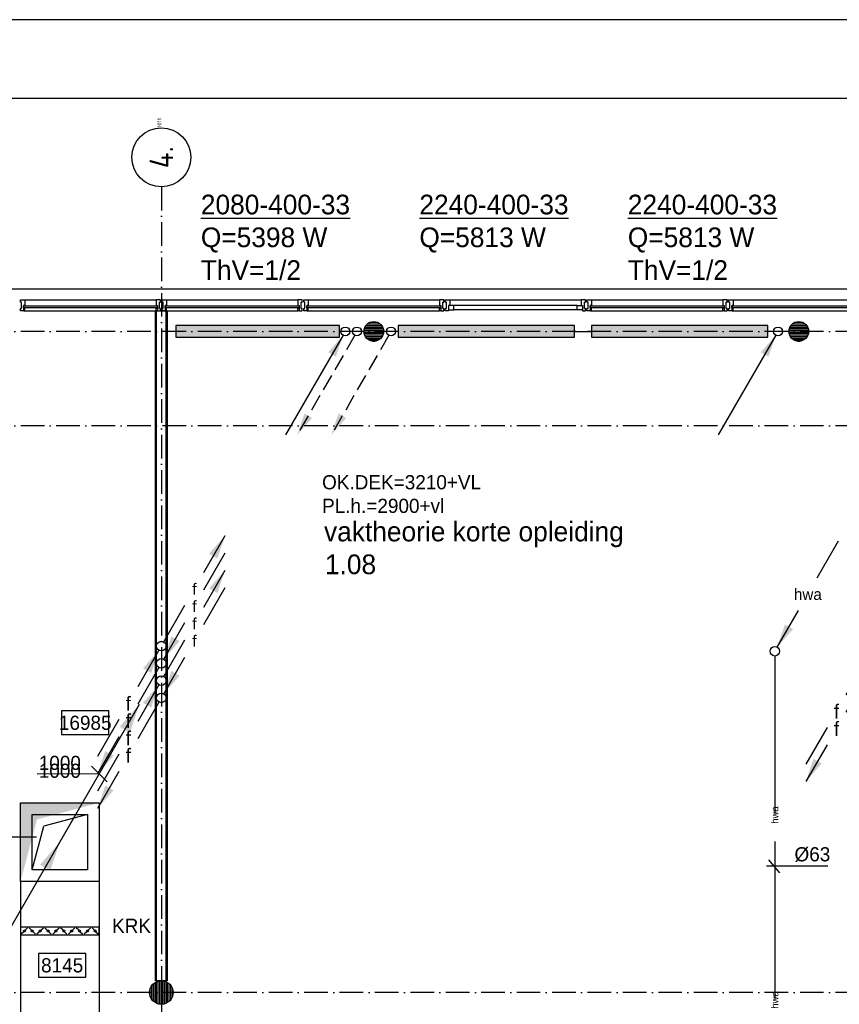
# Model space of a CAD drawing. Extents: x -41378 to 114803, y -24080 to 82188.
# Tile 132 of 137: x 88691 to 99107, y 69677 to 82188. Entities that reach past the tile are written whole.
import ezdxf
from ezdxf.enums import TextEntityAlignment as Align

# ---------------------------------------------------------------- set-up
doc = ezdxf.new("R2010")
doc.units = 0
doc.header["$LTSCALE"] = 50
for name, pattern in [('2322107', [2000, 1000, 1000]), ('2322122', [47, 40, -7]), ('DASHDOT', [9, 6, -1.5, 0, -1.5]), ('HIDDEN2', [4.7625, 3.175, -1.5875]), ('LURETOUR', [6, 4, -2])]:
    doc.linetypes.add(name, pattern=pattern)
doc.layers.get('0').update_dxf_attribs({"linetype": 'CONTINUOUS'})
for name, color, linetype in [('00KAD025', 2, 'CONTINUOUS'), ('00KAD070', 5, 'CONTINUOUS'), ('AL$7----_STRAMIEN', 1, 'DASHDOT'), ('AL21----_BUITENWAND', 4, 'CONTINUOUS'), ('AL22----_BINNENWAND', 7, 'CONTINUOUS'), ('AL28----_KONSTRUKTIE', 3, 'CONTINUOUS'), ('AL31----_BUITENKOZ', 7, 'CONTINUOUS'), ('ALN-----_BLOCKNAAM', 2, 'CONTINUOUS'), ('ALXAA---_GEWBETON', 12, 'CONTINUOUS'), ('ALXOU---_GLAS', 7, 'CONTINUOUS'), ('BOUW', 8, 'CONTINUOUS'), ('WI561---', 1, 'CONTINUOUS'), ('WL521---', 4, 'CONTINUOUS'), ('WL5448--', 4, 'CONTINUOUS'), ('WL561---', 4, 'CONTINUOUS'), ('WL561---_AANVOER', 4, 'CONTINUOUS'), ('WL561---_CV-D', 4, 'CONTINUOUS'), ('WL561---_RETOUR', 4, 'CONTINUOUS'), ('WL570---_RETOUR', 3, 'CONTINUOUS'), ('WL570---_TOEVOER', 3, 'CONTINUOUS'), ('WM$1----', 1, 'CONTINUOUS'), ('WM521---', 1, 'CONTINUOUS'), ('WM570---', 1, 'CONTINUOUS')]:
    doc.layers.add(name, color=color, linetype=linetype)
doc.layers.get('0').freeze()
doc.styles.add('BURO-018', font='BUROFONT.shx', dxfattribs={"height": 90})
doc.styles.add('BURO-025', font='BUROFONT.shx', dxfattribs={"height": 250})
doc.styles.get("Standard").update_dxf_attribs({"font": 'ISOCP'})

# ---------------------------------------------------------------- blocks, each defined once
blk = doc.blocks.new('1011')
at = {"layer": 'AL$7----_STRAMIEN', "color": 7, "linetype": 'CONTINUOUS'}
blk.add_circle((-750, 0), 750, dxfattribs=at)
at = {"layer": 'ALN-----_BLOCKNAAM', "linetype": 'CONTINUOUS'}
blk.add_text('1011', height=100, dxfattribs=at).set_placement((0, 0))
blk = doc.blocks.new('2322401')
at = {"color": 0, "linetype": 'CONTINUOUS'}
for p, q in [((-0.5, 0.5, 1), (-0.5, 0.5)), ((-0.5, 0.5, 1), (-0.5, -0.5, 1)), ((0.5, 0.5, 1), (-0.5, 0.5, 1)), ((0.5, 0.5), (-0.5, 0.5)), ((-0.5, 0.5), (-0.5, -0.5)), ((0.5, 0.5, 1), (0.5, 0.5)), ((0.5, -0.5, 1), (0.5, 0.5, 1)), ((0.5, -0.5), (0.5, 0.5)), ((-0.5, -0.5, 1), (-0.5, -0.5)), ((-0.5, -0.5, 1), (0.5, -0.5, 1)), ((-0.5, -0.5), (0.5, -0.5)), ((0.5, -0.5, 1), (0.5, -0.5))]:
    blk.add_line(p, q, dxfattribs=at)
blk = doc.blocks.new('CVHATCH1')
at = {"color": 0, "linetype": 'CONTINUOUS'}
blk.add_solid([(-0.5, -0.5), (0.5, -0.5), (-0.5, 0.5), (0.5, 0.5)], dxfattribs=at)
blk = doc.blocks.new('LU-PIJL2')
at = {"color": 0, "linetype": 'CONTINUOUS'}
blk.add_line((-10.12, -17.54), (0, 0), dxfattribs=at)
blk.add_lwpolyline([(0, 0, 0, 1.5, 0), (-1.87, -3.25, 1.5, 1.5, 0)], format="xyseb", dxfattribs=at)
blk = doc.blocks.new('LU-2-KIZ')
at = {"color": 0, "linetype": 'CONTINUOUS'}
for p, q in [((-0.5, 0.5), (0.5, 0.5)), ((-0.5, -0.5), (-0.5, 0.5)), ((0.5, 0.5), (0.5, -0.5)), ((0.5, -0.5), (-0.5, -0.5))]:
    blk.add_line(p, q, dxfattribs=at)
for points in [[(-0.5, 0.5), (-0.289, 0.289), (0.5, 0.5)], [(-0.5, 0.5), (-0.289, 0.289), (-0.5, -0.5)]]:
    blk.add_solid(points, dxfattribs=at)
blk = doc.blocks.new('LU-2-KUZ')
at = {"color": 0, "linetype": 'HIDDEN2'}
for p, q in [((-0.5, 0.5), (0.5, 0.5)), ((-0.5, -0.5), (-0.5, 0.5)), ((0.5, 0.5), (-0.289, 0.289)), ((0.5, 0.5), (0.5, -0.5)), ((-0.5, -0.5), (-0.289, 0.289)), ((0.5, -0.5), (-0.5, -0.5))]:
    blk.add_line(p, q, dxfattribs=at)
blk = doc.blocks.new('LU-ORND')
at = {"color": 0, "linetype": 'CONTINUOUS'}
for p, q in [((-3, 1.5), (-3, -1.5)), ((3, 1.5), (-3, 1.5)), ((3, -1.5), (3, 1.5)), ((-3, -1.5), (3, -1.5))]:
    blk.add_line(p, q, dxfattribs=at)
blk = doc.blocks.new('LU-2D-K-3E8')
at = {"color": 0, "linetype": 'CONTINUOUS'}
for p, q in [((-0.5, 500), (0.5, 500)), ((-0.5, -500), (0.5, -500))]:
    blk.add_line(p, q, dxfattribs=at)
blk = doc.blocks.new('LU-2D-KLC-3E864')
at = {"color": 0, "linetype": 'CONTINUOUS'}
for p, q in [((-50, 500), (-50, -500)), ((50, 500), (-50, 500)), ((-9, 459), (-41, 491)), ((9, 441), (41, 409)), ((9, 359), (41, 391)), ((50, -500), (50, 500)), ((-9, 341), (-41, 309)), ((-9, 259), (-41, 291)), ((-9, 141), (-41, 109)), ((9, 241), (41, 209)), ((9, 159), (41, 191)), ((-9, 59), (-41, 91)), ((9, 41), (41, 9)), ((-9, -59), (-41, -91)), ((-9, -141), (-41, -109)), ((9, -41), (41, -9)), ((9, -159), (41, -191)), ((9, -241), (41, -209)), ((-9, -259), (-41, -291)), ((-9, -341), (-41, -309)), ((9, -359), (41, -391)), ((-50, -500), (50, -500)), ((-9, -459), (-41, -491)), ((9, -441), (41, -409))]:
    blk.add_line(p, q, dxfattribs=at)
for centre in [(0, 450), (0, 350), (0, 250), (0, 150), (0, 50), (0, -50), (0, -150), (0, -250), (0, -350), (0, -450)]:
    blk.add_circle(centre, 12.5, dxfattribs=at)
blk = doc.blocks.new('LDV3')
at = {"color": 0, "linetype": 'CONTINUOUS'}
for p, q in [((4.5, 7.79), (6.75, 11.69)), ((0.25, 0.43), (2.5, 4.33))]:
    blk.add_line(p, q, dxfattribs=at)
blk.add_lwpolyline([(0.25, 0.43, 0, 1, 0), (1.5, 2.6, 1, 1, 0)], format="xyseb", dxfattribs=at)
blk.add_circle((0, 0), 0.5, dxfattribs=at)
at = {"color": 0, "linetype": 'CONTINUOUS', "style": 'BURO-018'}
blk.add_attdef('LD_TEXT1', text='', height=1.8, dxfattribs=at).set_placement((3.5, 6.06), align=Align.MIDDLE)
blk = doc.blocks.new('CVRINFO2')
at = {"color": 0, "linetype": 'CONTINUOUS', "style": 'BURO-025'}
for tag, p in [('CV_TEXT125', (0, 0)), ('CV_TEXT225', (0, -4.17)), ('CV_TEXT325', (0, -8.33)), ('CV_TEXT425', (0, -12.5))]:
    blk.add_attdef(tag, p, '', height=2.5, dxfattribs=at)
blk = doc.blocks.new('LDV2108')
at = {"color": 0, "linetype": 'CONTINUOUS'}
for p, q in [((-0.25, -0.43), (-1.19, -2.06)), ((-1.56, -2.71), (-2.5, -4.33)), ((-2.87, -4.98), (-3.81, -6.6)), ((-4.19, -7.25), (-5.12, -8.88)), ((-5.5, -9.53), (-6.44, -11.15))]:
    blk.add_line(p, q, dxfattribs=at)
blk.add_lwpolyline([(-6.75, -11.69, 0, 1, 0), (-5.5, -9.53, 1, 1, 0)], format="xyseb", dxfattribs=at)
blk.add_circle((0, 0), 0.5, dxfattribs=at)
blk = doc.blocks.new('LDV4107')
at = {"color": 0, "linetype": 'CONTINUOUS'}
blk.add_line((-0.25, -0.43), (-6.75, -11.69), dxfattribs=at)
blk.add_lwpolyline([(-0.25, -0.43, 0, 1, 0), (-1.5, -2.6, 1, 1, 0)], format="xyseb", dxfattribs=at)
blk.add_circle((0, 0), 0.5, dxfattribs=at)
blk = doc.blocks.new('A$C2D136A2E')
at = {"layer": 'WL561---_AANVOER', "color": 2, "xscale": 112.5, "yscale": 112.5, "zscale": 112.5}
blk.add_blockref('LDV4107', (759, 1315), dxfattribs=at)
at = {"layer": 'WL561---_RETOUR', "color": 2, "xscale": 112.5, "yscale": 112.5, "zscale": 112.5}
blk.add_blockref('LDV2108', (907, 1315), dxfattribs=at)
blk = doc.blocks.new('LDV4')
at = {"color": 0, "linetype": 'CONTINUOUS'}
for p, q in [((-0.25, -0.43), (-2.5, -4.33)), ((-4.5, -7.79), (-6.75, -11.69))]:
    blk.add_line(p, q, dxfattribs=at)
blk.add_lwpolyline([(-0.25, -0.43, 0, 1, 0), (-1.5, -2.6, 1, 1, 0)], format="xyseb", dxfattribs=at)
blk.add_circle((0, 0), 0.5, dxfattribs=at)
at = {"color": 0, "linetype": 'CONTINUOUS', "style": 'BURO-018'}
blk.add_attdef('LD_TEXT1', text='', height=1.8, dxfattribs=at).set_placement((-3.5, -6.06), align=Align.MIDDLE)
blk = doc.blocks.new('LDV2')
at = {"color": 0, "linetype": 'CONTINUOUS'}
for p, q in [((-0.25, -0.43), (-2.5, -4.33)), ((-4.5, -7.79), (-6.75, -11.69))]:
    blk.add_line(p, q, dxfattribs=at)
blk.add_lwpolyline([(-6.75, -11.69, 0, 1, 0), (-5.5, -9.53, 1, 1, 0)], format="xyseb", dxfattribs=at)
blk.add_circle((0, 0), 0.5, dxfattribs=at)
at = {"color": 0, "linetype": 'CONTINUOUS', "style": 'BURO-018'}
blk.add_attdef('LD_TEXT1', text='', height=1.8, dxfattribs=at).set_placement((-3.5, -6.06), align=Align.MIDDLE)
blk = doc.blocks.new('LDV1')
at = {"color": 0, "linetype": 'CONTINUOUS'}
for p, q in [((4.5, 7.79), (6.75, 11.69)), ((0.25, 0.43), (2.5, 4.33))]:
    blk.add_line(p, q, dxfattribs=at)
blk.add_lwpolyline([(6.75, 11.69, 0, 1, 0), (5.5, 9.53, 1, 1, 0)], format="xyseb", dxfattribs=at)
blk.add_circle((0, 0), 0.5, dxfattribs=at)
at = {"color": 0, "linetype": 'CONTINUOUS', "style": 'BURO-018'}
blk.add_attdef('LD_TEXT1', text='', height=1.8, dxfattribs=at).set_placement((3.5, 6.06), align=Align.MIDDLE)
blk = doc.blocks.new('2322122-2')
at = {"layer": 'WM521---', "color": 0, "style": 'BURO-018'}
for p in [(98285, 72082), (98285, 69732)]:
    blk.add_text('hwa', height=90, rotation=90, dxfattribs=at).set_placement(p, align=Align.MIDDLE)

msp = doc.modelspace()

# ---------------------------------------------------------------- linework, layer by layer
at = {"layer": '00KAD025', "linetype": 'CONTINUOUS'}
msp.add_line((114803.4, 82187.6), (-41378.4, 82187.6), dxfattribs=at)
at = {"layer": '00KAD070', "linetype": 'CONTINUOUS'}
msp.add_line((113803.4, 81187.6), (-40378.4, 81187.6), dxfattribs=at)
at = {"layer": 'AL$7----_STRAMIEN', "color": 1}
for points in [[(90491, 80064.7), (90491, 64050.8)], [(112410.4, 78227.3), (70480.4, 78227.3)], [(112410.4, 77027.3), (70480.4, 77027.3)], [(112410.4, 69827.3), (70391, 69827.3)]]:
    msp.add_lwpolyline(points, dxfattribs=at)
at = {"layer": 'AL21----_BUITENWAND', "color": 8}
msp.add_line((73751, 78767.3), (107231, 78767.3), dxfattribs=at)
at = {"layer": 'AL22----_BINNENWAND', "color": 8}
for p, q in [((90416, 69977.3), (90416, 78487.3)), ((90416, 78487.3), (90566, 78487.3)), ((90566, 78487.3), (90566, 69977.3)), ((90566, 69977.3), (90416, 69977.3))]:
    msp.add_line(p, q, dxfattribs=at)
at = {"layer": 'AL22----_BINNENWAND', "color": 8, "linetype": 'CONTINUOUS'}
for p, q in [((90431, 69977.3), (90431, 78487.3)), ((90551, 69977.3), (90551, 78487.3))]:
    msp.add_line(p, q, dxfattribs=at)
at = {"layer": 'AL28----_KONSTRUKTIE', "color": 8}
for centre, radius in [((93191, 78227.3), 125), ((98591, 78227.3), 125), ((90491, 69827.3), 150)]:
    msp.add_circle(centre, radius, dxfattribs=at)
at = {"layer": 'AL31----_BUITENKOZ', "color": 8, "linetype": 'CONTINUOUS'}
for p, q in [((88700, 78620.3), (88700, 78626.3)), ((88700, 78626.3), (88718.9, 78626.3)), ((88700, 78606.8), (88700, 78620.3)), ((88700, 78596.8), (88700, 78606.8)), ((88700, 78606.8), (88700, 78606.8)), ((88714, 78596.8), (88700, 78596.8)), ((88714, 78516.8), (88714, 78596.8)), ((88718.9, 78626.3), (88756, 78626.3)), ((88756, 78626.3), (88756, 78619.3)), ((88756, 78619.3), (88756, 78615.3)), ((88756, 78615.3), (88756, 78607.3)), ((88756, 78607.3), (88756, 78554.3)), ((90463.1, 78626.3), (90426, 78626.3)), ((90426, 78626.3), (90426, 78619.3)), ((90426, 78619.3), (90426, 78615.3)), ((90426, 78615.3), (90426, 78607.3)), ((90426, 78607.3), (90426, 78554.3)), ((90482, 78626.3), (90463.1, 78626.3)), ((90468, 78517.3), (90468, 78597.3)), ((90468, 78597.3), (90482, 78597.3)), ((90482, 78620.3), (90482, 78626.3)), ((90482, 78606.3), (90482, 78620.3)), ((90482, 78597.3), (90482, 78606.3)), ((90482, 78606.3), (90482, 78606.3)), ((90500, 78620.3), (90500, 78626.3)), ((90500, 78626.3), (90518.9, 78626.3)), ((90500, 78606.8), (90500, 78620.3)), ((90500, 78596.8), (90500, 78606.8)), ((90500, 78606.8), (90500, 78606.8)), ((90514, 78596.8), (90500, 78596.8)), ((90514, 78516.8), (90514, 78596.8)), ((90518.9, 78626.3), (90556, 78626.3)), ((90556, 78626.3), (90556, 78619.3)), ((90556, 78619.3), (90556, 78615.3)), ((90556, 78615.3), (90556, 78607.3)), ((90556, 78607.3), (90556, 78554.3)), ((92263.1, 78626.3), (92226, 78626.3)), ((92226, 78626.3), (92226, 78619.3)), ((92226, 78619.3), (92226, 78615.3)), ((92226, 78615.3), (92226, 78607.3)), ((92226, 78607.3), (92226, 78554.3)), ((92282, 78626.3), (92263.1, 78626.3)), ((92268, 78517.3), (92268, 78597.3)), ((92268, 78597.3), (92282, 78597.3)), ((92282, 78620.3), (92282, 78626.3)), ((92282, 78606.3), (92282, 78620.3)), ((92282, 78597.3), (92282, 78606.3)), ((92282, 78606.3), (92282, 78606.3)), ((92300, 78620.3), (92300, 78626.3)), ((92300, 78626.3), (92318.9, 78626.3)), ((92300, 78606.8), (92300, 78620.3)), ((92300, 78596.8), (92300, 78606.8)), ((92300, 78606.8), (92300, 78606.8)), ((92314, 78596.8), (92300, 78596.8)), ((92314, 78516.8), (92314, 78596.8)), ((92318.9, 78626.3), (92356, 78626.3)), ((92356, 78626.3), (92356, 78619.3)), ((92356, 78619.3), (92356, 78615.3)), ((92356, 78615.3), (92356, 78607.3)), ((92356, 78607.3), (92356, 78554.3)), ((94063.1, 78626.3), (94026, 78626.3)), ((94026, 78626.3), (94026, 78619.3)), ((94026, 78619.3), (94026, 78615.3)), ((94026, 78615.3), (94026, 78607.3)), ((94026, 78607.3), (94026, 78554.3)), ((94082, 78626.3), (94063.1, 78626.3)), ((94068, 78517.3), (94068, 78597.3)), ((94068, 78597.3), (94082, 78597.3)), ((94082, 78620.3), (94082, 78626.3)), ((94082, 78606.3), (94082, 78620.3)), ((94082, 78597.3), (94082, 78606.3)), ((94082, 78606.3), (94082, 78606.3)), ((94100, 78620.3), (94100, 78626.3)), ((94100, 78626.3), (94118.9, 78626.3)), ((94100, 78606.8), (94100, 78620.3)), ((94100, 78596.8), (94100, 78606.8)), ((94100, 78606.8), (94100, 78606.8)), ((94114, 78596.8), (94100, 78596.8)), ((94114, 78516.8), (94114, 78596.8)), ((94118.9, 78626.3), (94156, 78626.3)), ((94156, 78626.3), (94156, 78619.3)), ((94156, 78619.3), (94156, 78615.3)), ((94156, 78615.3), (94156, 78607.3)), ((94156, 78607.3), (94156, 78554.3)), ((95863.1, 78626.3), (95826, 78626.3)), ((95826, 78626.3), (95826, 78619.3)), ((95826, 78619.3), (95826, 78615.3)), ((95826, 78615.3), (95826, 78607.3)), ((95826, 78607.3), (95826, 78554.3)), ((95882, 78626.3), (95863.1, 78626.3)), ((95868, 78517.3), (95868, 78597.3)), ((95868, 78597.3), (95882, 78597.3)), ((95882, 78620.3), (95882, 78626.3)), ((95882, 78606.3), (95882, 78620.3)), ((95882, 78597.3), (95882, 78606.3)), ((95882, 78606.3), (95882, 78606.3)), ((95900, 78620.3), (95900, 78626.3)), ((95900, 78626.3), (95918.9, 78626.3)), ((95900, 78606.8), (95900, 78620.3)), ((95900, 78596.8), (95900, 78606.8)), ((95900, 78606.8), (95900, 78606.8)), ((95914, 78596.8), (95900, 78596.8)), ((95914, 78516.8), (95914, 78596.8)), ((95918.9, 78626.3), (95956, 78626.3)), ((95956, 78626.3), (95956, 78619.3)), ((95956, 78619.3), (95956, 78615.3)), ((95956, 78615.3), (95956, 78607.3)), ((95956, 78607.3), (95956, 78554.3)), ((97663.1, 78626.3), (97626, 78626.3)), ((97626, 78626.3), (97626, 78619.3)), ((97626, 78619.3), (97626, 78615.3)), ((97626, 78615.3), (97626, 78607.3)), ((97626, 78607.3), (97626, 78554.3)), ((97682, 78626.3), (97663.1, 78626.3)), ((97668, 78517.3), (97668, 78597.3)), ((97668, 78597.3), (97682, 78597.3)), ((97682, 78620.3), (97682, 78626.3)), ((97682, 78606.3), (97682, 78620.3)), ((97682, 78597.3), (97682, 78606.3)), ((97682, 78606.3), (97682, 78606.3)), ((97700, 78620.3), (97700, 78626.3)), ((97700, 78626.3), (97718.9, 78626.3)), ((97700, 78606.8), (97700, 78620.3)), ((97700, 78596.8), (97700, 78606.8)), ((97700, 78606.8), (97700, 78606.8)), ((97714, 78596.8), (97700, 78596.8)), ((97714, 78516.8), (97714, 78596.8)), ((97718.9, 78626.3), (97756, 78626.3)), ((97756, 78626.3), (97756, 78619.3)), ((97756, 78619.3), (97756, 78615.3)), ((97756, 78615.3), (97756, 78607.3)), ((97756, 78607.3), (97756, 78554.3)), ((88700, 78507.3), (88700, 78516.8)), ((88700, 78516.8), (88714, 78516.8)), ((88700, 78493.3), (88700, 78507.3)), ((88700, 78507.3), (88700, 78507.3)), ((88700, 78487.3), (88700, 78493.3)), ((88739, 78487.3), (88700, 78487.3)), ((88756, 78554.3), (88739, 78554.3)), ((88739, 78554.3), (88739, 78487.3)), ((88739, 78524.3), (88739, 78492.3)), ((88756, 78524.3), (88739, 78524.3)), ((88739, 78492.3), (88744, 78492.3)), ((88744, 78492.3), (88744, 78487.3)), ((88744, 78487.3), (88756, 78487.3)), ((88756, 78487.3), (88756, 78524.3)), ((90426, 78554.3), (90443, 78554.3)), ((90426, 78487.3), (90426, 78524.3)), ((90426, 78524.3), (90443, 78524.3)), ((90438, 78487.3), (90426, 78487.3)), ((90443, 78492.3), (90438, 78492.3)), ((90438, 78492.3), (90438, 78487.3)), ((90443, 78554.3), (90443, 78487.3)), ((90443, 78524.3), (90443, 78492.3)), ((90443, 78487.3), (90482, 78487.3)), ((90482, 78517.3), (90468, 78517.3)), ((90482, 78507.3), (90482, 78517.3)), ((90482, 78493.3), (90482, 78507.3)), ((90482, 78507.3), (90482, 78507.3)), ((90482, 78487.3), (90482, 78493.3)), ((90500, 78507.3), (90500, 78516.8)), ((90500, 78516.8), (90514, 78516.8)), ((90500, 78493.3), (90500, 78507.3)), ((90500, 78507.3), (90500, 78507.3)), ((90500, 78487.3), (90500, 78493.3)), ((90539, 78487.3), (90500, 78487.3)), ((90556, 78554.3), (90539, 78554.3)), ((90539, 78554.3), (90539, 78487.3)), ((90539, 78524.3), (90539, 78492.3)), ((90556, 78524.3), (90539, 78524.3)), ((90539, 78492.3), (90544, 78492.3)), ((90544, 78492.3), (90544, 78487.3)), ((90544, 78487.3), (90556, 78487.3)), ((90556, 78487.3), (90556, 78524.3)), ((92226, 78554.3), (92243, 78554.3)), ((92226, 78487.3), (92226, 78524.3)), ((92226, 78524.3), (92243, 78524.3)), ((92238, 78487.3), (92226, 78487.3)), ((92243, 78492.3), (92238, 78492.3)), ((92238, 78492.3), (92238, 78487.3)), ((92243, 78554.3), (92243, 78487.3)), ((92243, 78524.3), (92243, 78492.3)), ((92243, 78487.3), (92282, 78487.3)), ((92282, 78517.3), (92268, 78517.3)), ((92282, 78507.3), (92282, 78517.3)), ((92282, 78493.3), (92282, 78507.3)), ((92282, 78507.3), (92282, 78507.3)), ((92282, 78487.3), (92282, 78493.3)), ((92300, 78507.3), (92300, 78516.8)), ((92300, 78516.8), (92314, 78516.8)), ((92300, 78493.3), (92300, 78507.3)), ((92300, 78507.3), (92300, 78507.3)), ((92300, 78487.3), (92300, 78493.3)), ((92339, 78487.3), (92300, 78487.3)), ((92356, 78554.3), (92339, 78554.3)), ((92339, 78554.3), (92339, 78487.3)), ((92339, 78524.3), (92339, 78492.3)), ((92356, 78524.3), (92339, 78524.3)), ((92339, 78492.3), (92344, 78492.3)), ((92344, 78492.3), (92344, 78487.3)), ((92344, 78487.3), (92356, 78487.3)), ((92356, 78487.3), (92356, 78524.3)), ((94026, 78554.3), (94043, 78554.3)), ((94026, 78487.3), (94026, 78524.3)), ((94026, 78524.3), (94043, 78524.3)), ((94038, 78487.3), (94026, 78487.3)), ((94043, 78492.3), (94038, 78492.3)), ((94038, 78492.3), (94038, 78487.3)), ((94043, 78554.3), (94043, 78487.3)), ((94043, 78524.3), (94043, 78492.3)), ((94043, 78487.3), (94082, 78487.3)), ((94082, 78517.3), (94068, 78517.3)), ((94082, 78507.3), (94082, 78517.3)), ((94082, 78493.3), (94082, 78507.3)), ((94082, 78507.3), (94082, 78507.3)), ((94082, 78487.3), (94082, 78493.3)), ((94100, 78507.3), (94100, 78516.8)), ((94100, 78516.8), (94114, 78516.8)), ((94100, 78493.3), (94100, 78507.3)), ((94100, 78507.3), (94100, 78507.3)), ((94100, 78487.3), (94100, 78493.3)), ((94139, 78487.3), (94100, 78487.3)), ((94156, 78554.3), (94139, 78554.3)), ((94139, 78554.3), (94139, 78487.3)), ((94139, 78554.3), (94139, 78500.3)), ((94206, 78554.3), (94139, 78554.3)), ((94139, 78500.3), (94206, 78500.3)), ((94206, 78500.3), (94206, 78554.3)), ((95776, 78500.3), (95776, 78554.3)), ((95776, 78554.3), (95843, 78554.3)), ((95843, 78500.3), (95776, 78500.3)), ((95826, 78554.3), (95843, 78554.3)), ((95843, 78554.3), (95843, 78487.3)), ((95843, 78554.3), (95843, 78500.3)), ((95843, 78487.3), (95882, 78487.3)), ((95882, 78517.3), (95868, 78517.3)), ((95882, 78507.3), (95882, 78517.3)), ((95882, 78493.3), (95882, 78507.3)), ((95882, 78507.3), (95882, 78507.3)), ((95882, 78487.3), (95882, 78493.3)), ((95900, 78507.3), (95900, 78516.8)), ((95900, 78516.8), (95914, 78516.8)), ((95900, 78493.3), (95900, 78507.3)), ((95900, 78507.3), (95900, 78507.3)), ((95900, 78487.3), (95900, 78493.3)), ((95939, 78487.3), (95900, 78487.3)), ((95956, 78554.3), (95939, 78554.3)), ((95939, 78554.3), (95939, 78487.3)), ((95939, 78524.3), (95939, 78492.3)), ((95956, 78524.3), (95939, 78524.3)), ((95939, 78492.3), (95944, 78492.3)), ((95944, 78492.3), (95944, 78487.3)), ((95944, 78487.3), (95956, 78487.3)), ((95956, 78487.3), (95956, 78524.3)), ((97626, 78554.3), (97643, 78554.3)), ((97626, 78487.3), (97626, 78524.3)), ((97626, 78524.3), (97643, 78524.3)), ((97638, 78487.3), (97626, 78487.3)), ((97643, 78492.3), (97638, 78492.3)), ((97638, 78492.3), (97638, 78487.3)), ((97643, 78554.3), (97643, 78487.3)), ((97643, 78524.3), (97643, 78492.3)), ((97643, 78487.3), (97682, 78487.3)), ((97682, 78517.3), (97668, 78517.3)), ((97682, 78507.3), (97682, 78517.3)), ((97682, 78493.3), (97682, 78507.3)), ((97682, 78507.3), (97682, 78507.3)), ((97682, 78487.3), (97682, 78493.3)), ((97700, 78507.3), (97700, 78516.8)), ((97700, 78516.8), (97714, 78516.8)), ((97700, 78493.3), (97700, 78507.3)), ((97700, 78507.3), (97700, 78507.3)), ((97700, 78487.3), (97700, 78493.3)), ((97739, 78487.3), (97700, 78487.3)), ((97756, 78554.3), (97739, 78554.3)), ((97739, 78554.3), (97739, 78487.3)), ((97739, 78524.3), (97739, 78492.3)), ((97756, 78524.3), (97739, 78524.3)), ((97739, 78492.3), (97744, 78492.3)), ((97744, 78492.3), (97744, 78487.3)), ((97744, 78487.3), (97756, 78487.3)), ((97756, 78487.3), (97756, 78524.3))]:
    msp.add_line(p, q, dxfattribs=at)
at = {"layer": 'AL31----_BUITENKOZ', "color": 8}
for p, q in [((88756, 78626.3), (90426, 78626.3)), ((90556, 78626.3), (92226, 78626.3)), ((92356, 78626.3), (94026, 78626.3)), ((94156, 78626.3), (95826, 78626.3)), ((95956, 78626.3), (97626, 78626.3)), ((97756, 78626.3), (99426, 78626.3)), ((88756, 78487.3), (90426, 78487.3)), ((90556, 78487.3), (92226, 78487.3)), ((92356, 78487.3), (94026, 78487.3)), ((95776, 78554.3), (94206, 78554.3)), ((95776, 78500.3), (94206, 78500.3)), ((95956, 78487.3), (97626, 78487.3)), ((97756, 78487.3), (99426, 78487.3))]:
    msp.add_line(p, q, dxfattribs=at)
at = {"layer": 'ALXAA---_GEWBETON', "color": 8}
for p, q in [((93110.6, 78323), (93271.4, 78323)), ((93143.7, 78343), (93238.3, 78343)), ((98510.6, 78323), (98671.4, 78323)), ((98543.7, 78343), (98638.3, 78343)), ((93066.1, 78223), (93315.9, 78223)), ((93067, 78243), (93315, 78243)), ((93068.4, 78203), (93313.6, 78203)), ((93071.2, 78263), (93310.8, 78263)), ((93079.1, 78283), (93302.9, 78283)), ((93091.5, 78303), (93290.5, 78303)), ((98466.1, 78223), (98715.9, 78223)), ((98467, 78243), (98715, 78243)), ((98468.4, 78203), (98713.6, 78203)), ((98471.2, 78263), (98710.8, 78263)), ((98479.1, 78283), (98702.9, 78283)), ((98491.5, 78303), (98690.5, 78303)), ((93074.1, 78183), (93307.9, 78183)), ((93083.8, 78163), (93298.2, 78163)), ((93098.7, 78143), (93283.3, 78143)), ((93122.1, 78123), (93259.9, 78123)), ((93177.7, 78103), (93204.3, 78103)), ((98474.1, 78183), (98707.9, 78183)), ((98483.8, 78163), (98698.2, 78163)), ((98498.7, 78143), (98683.3, 78143)), ((98522.1, 78123), (98659.9, 78123)), ((98577.7, 78103), (98604.3, 78103)), ((90391, 69715.5), (90391, 69939.1)), ((90411, 69700.4), (90411, 69954.2)), ((90431, 69689.9), (90431, 69964.8)), ((90451, 69682.8), (90451, 69971.9)), ((90471, 69678.7), (90471, 69976)), ((90491, 69677.3), (90491, 69977.3)), ((90511, 69678.7), (90511, 69976)), ((90531, 69682.8), (90531, 69971.9)), ((90551, 69689.9), (90551, 69964.8)), ((90571, 69700.4), (90571, 69954.2)), ((90591, 69715.5), (90591, 69939.1)), ((90351, 69773.5), (90351, 69881.2)), ((90371, 69737.3), (90371, 69917.3)), ((90611, 69737.3), (90611, 69917.3)), ((90631, 69773.5), (90631, 69881.2))]:
    msp.add_line(p, q, dxfattribs=at)
at = {"layer": 'ALXOU---_GLAS', "color": 8}
for p, q in [((88741, 78526.3), (88741, 78552.3)), ((88741, 78552.3), (90441, 78552.3)), ((90441, 78526.3), (88741, 78526.3)), ((90441, 78552.3), (90441, 78526.3)), ((90541, 78526.3), (90541, 78552.3)), ((90541, 78552.3), (92241, 78552.3)), ((92241, 78526.3), (90541, 78526.3)), ((92241, 78552.3), (92241, 78526.3)), ((92341, 78526.3), (92341, 78552.3)), ((92341, 78552.3), (94041, 78552.3)), ((94041, 78526.3), (92341, 78526.3)), ((94041, 78552.3), (94041, 78526.3)), ((95941, 78526.3), (95941, 78552.3)), ((95941, 78552.3), (97641, 78552.3)), ((97641, 78526.3), (95941, 78526.3)), ((97641, 78552.3), (97641, 78526.3)), ((97741, 78526.3), (97741, 78552.3)), ((97741, 78552.3), (99441, 78552.3)), ((99441, 78526.3), (97741, 78526.3))]:
    msp.add_line(p, q, dxfattribs=at)
at = {"layer": 'WL521---', "linetype": '2322122'}
msp.add_line((98285.4, 74097.8), (98285.4, 65367.1), dxfattribs=at)
at = {"layer": 'WL561---_AANVOER', "linetype": '2322107'}
msp.add_line((95740, 78227.3), (95959.5, 78227.3), dxfattribs=at)
at = {"layer": 'WL570---_RETOUR', "color": 1}
msp.add_line((88902.8, 71802), (86798.2, 71802), dxfattribs=at)
at = {"layer": 'WM$1----'}
for p, q in [((98183.5, 71434.9), (98961.5, 71434.9)), ((98206.6, 71512.6), (98348, 71347.6))]:
    msp.add_line(p, q, dxfattribs=at)
at = {"layer": 'WM570---', "linetype": 'CONTINUOUS'}
for p, q in [((89800.9, 72505.2), (89601.5, 72704.6)), ((89701.2, 72604.9), (88911.4, 72602.1))]:
    msp.add_line(p, q, dxfattribs=at)

# ---------------------------------------------------------------- block references
at = {"layer": 'AL$7----_STRAMIEN'}
ref = msp.add_blockref('1011', (90491, 80814.7), dxfattribs=dict(at, xscale=0.5, yscale=0.5, zscale=0.5, rotation=90))
ref.add_attrib('STR-NAAM', '4.', dxfattribs={"color": 3, "linetype": 'CONTINUOUS', "height": 300, "rotation": 90}).set_placement((90491, 80439.7), align=Align.MIDDLE)
at = {"layer": 'WI561---'}
ref = msp.add_blockref('CVRINFO2', (90993.2, 79714.3), dxfattribs=dict(at, xscale=100, yscale=100, zscale=100))
ref.add_attrib('CV_TEXT125', '%%u2080-400-33', (90993.2, 79714.3), dxfattribs={"layer": '0', "color": 2, "linetype": 'CONTINUOUS', "height": 250, "style": 'BURO-025'})
ref.add_attrib('CV_TEXT225', 'Q=5398 W', (90993.2, 79297.6), dxfattribs={"layer": '0', "color": 2, "linetype": 'CONTINUOUS', "height": 250, "style": 'BURO-025'})
ref.add_attrib('CV_TEXT325', 'ThV=1/2', (90993.2, 78880.9), dxfattribs={"layer": '0', "color": 2, "linetype": 'CONTINUOUS', "height": 250, "style": 'BURO-025'})
ref = msp.add_blockref('CVRINFO2', (93770.2, 79714.3), dxfattribs=dict(at, xscale=100, yscale=100, zscale=100))
ref.add_attrib('CV_TEXT125', '%%u2240-400-33', (93770.2, 79714.3), dxfattribs={"layer": '0', "color": 2, "linetype": 'CONTINUOUS', "height": 250, "style": 'BURO-025'})
ref.add_attrib('CV_TEXT225', 'Q=5813 W', (93770.2, 79297.6), dxfattribs={"layer": '0', "color": 2, "linetype": 'CONTINUOUS', "height": 250, "style": 'BURO-025'})
ref = msp.add_blockref('CVRINFO2', (96419.1, 79714.3), dxfattribs=dict(at, xscale=100, yscale=100, zscale=100))
ref.add_attrib('CV_TEXT125', '%%u2240-400-33', (96419.1, 79714.3), dxfattribs={"layer": '0', "color": 2, "linetype": 'CONTINUOUS', "height": 250, "style": 'BURO-025'})
ref.add_attrib('CV_TEXT225', 'Q=5813 W', (96419.1, 79297.6), dxfattribs={"layer": '0', "color": 2, "linetype": 'CONTINUOUS', "height": 250, "style": 'BURO-025'})
ref.add_attrib('CV_TEXT325', 'ThV=1/2', (96419.1, 78880.9), dxfattribs={"layer": '0', "color": 2, "linetype": 'CONTINUOUS', "height": 250, "style": 'BURO-025'})
at = {"layer": 'WL521---', "color": 2}
ref = msp.add_blockref('LDV3', (98287.3, 74162.4), dxfattribs=dict(at, xscale=120, yscale=120, zscale=120))
ref.add_attrib('LD_TEXT1', 'hwa', dxfattribs={"layer": '0', "color": 1, "linetype": 'CONTINUOUS', "height": 144, "style": 'BURO-018'}).set_placement((98707.3, 74889.9), align=Align.MIDDLE)
at = {"layer": 'WL5448--', "color": 2}
ref = msp.add_blockref('LDV1', (90491, 74229.6), dxfattribs=dict(at, xscale=120, yscale=120, zscale=120))
ref.add_attrib('LD_TEXT1', 'f', dxfattribs={"layer": '0', "color": 1, "linetype": 'CONTINUOUS', "height": 144, "style": 'BURO-018'}).set_placement((90911, 74957.1), align=Align.MIDDLE)
ref = msp.add_blockref('LDV3', (90491, 74009.6), dxfattribs=dict(at, xscale=120, yscale=120, zscale=120))
ref.add_attrib('LD_TEXT1', 'f', dxfattribs={"layer": '0', "color": 1, "linetype": 'CONTINUOUS', "height": 144, "style": 'BURO-018'}).set_placement((90911, 74737.1), align=Align.MIDDLE)
ref = msp.add_blockref('LDV1', (90491, 73789.6), dxfattribs=dict(at, xscale=120, yscale=120, zscale=120))
ref.add_attrib('LD_TEXT1', 'f', dxfattribs={"layer": '0', "color": 1, "linetype": 'CONTINUOUS', "height": 144, "style": 'BURO-018'}).set_placement((90911, 74517.1), align=Align.MIDDLE)
ref = msp.add_blockref('LDV3', (90491, 73569.6), dxfattribs=dict(at, xscale=120, yscale=120, zscale=120))
ref.add_attrib('LD_TEXT1', 'f', dxfattribs={"layer": '0', "color": 1, "linetype": 'CONTINUOUS', "height": 144, "style": 'BURO-018'}).set_placement((90911, 74297.1), align=Align.MIDDLE)
ref = msp.add_blockref('LDV4', (90491, 74229.6), dxfattribs=dict(at, xscale=119.9999999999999, yscale=119.9999999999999, zscale=119.9999999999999))
ref.add_attrib('LD_TEXT1', 'f', dxfattribs={"layer": '0', "color": 1, "linetype": 'CONTINUOUS', "height": 180, "style": 'BURO-018'}).set_placement((90071, 73502.2), align=Align.MIDDLE)
ref = msp.add_blockref('LDV4', (99491, 74130.3), dxfattribs=dict(at, xscale=119.9999999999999, yscale=119.9999999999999, zscale=119.9999999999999))
ref.add_attrib('LD_TEXT1', 'f', dxfattribs={"layer": '0', "color": 1, "linetype": 'CONTINUOUS', "height": 180, "style": 'BURO-018'}).set_placement((99071, 73402.8), align=Align.MIDDLE)
ref = msp.add_blockref('LDV2', (90491, 74009.6), dxfattribs=dict(at, xscale=119.9999999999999, yscale=119.9999999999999, zscale=119.9999999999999))
ref.add_attrib('LD_TEXT1', 'f', dxfattribs={"layer": '0', "color": 1, "linetype": 'CONTINUOUS', "height": 180, "style": 'BURO-018'}).set_placement((90071, 73282.2), align=Align.MIDDLE)
ref = msp.add_blockref('LDV2', (99491, 73910.3), dxfattribs=dict(at, xscale=119.9999999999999, yscale=119.9999999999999, zscale=119.9999999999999))
ref.add_attrib('LD_TEXT1', 'f', dxfattribs={"layer": '0', "color": 1, "linetype": 'CONTINUOUS', "height": 180, "style": 'BURO-018'}).set_placement((99071, 73182.8), align=Align.MIDDLE)
ref = msp.add_blockref('LDV4', (90491, 73789.6), dxfattribs=dict(at, xscale=119.9999999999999, yscale=119.9999999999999, zscale=119.9999999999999))
ref.add_attrib('LD_TEXT1', 'f', dxfattribs={"layer": '0', "color": 1, "linetype": 'CONTINUOUS', "height": 180, "style": 'BURO-018'}).set_placement((90071, 73062.2), align=Align.MIDDLE)
ref = msp.add_blockref('LDV2', (90491, 73569.6), dxfattribs=dict(at, xscale=119.9999999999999, yscale=119.9999999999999, zscale=119.9999999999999))
ref.add_attrib('LD_TEXT1', 'f', dxfattribs={"layer": '0', "color": 1, "linetype": 'CONTINUOUS', "height": 180, "style": 'BURO-018'}).set_placement((90071, 72842.2), align=Align.MIDDLE)
at = {"layer": 'WL561---', "yscale": 150}
for name, p, xscale, zscale, rotation in [('2322401', (91715.5, 78227.3), 2080, 400, 180.0000000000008), ('CVHATCH1', (91715.5, 78227.3), 2080, 2080, 180.0000000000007), ('2322401', (94620, 78227.3), 2240, 400, 180.0000000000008), ('CVHATCH1', (94620, 78227.3), 2240, 2240, 180.0000000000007), ('2322401', (97079.5, 78227.3), 2240, 400, 180.0000000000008), ('2322401', (97079.5, 78227.3), 2240, 400, 180.0000000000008), ('CVHATCH1', (97079.5, 78227.3), 2240, 2240, 180.0000000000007), ('CVHATCH1', (97079.5, 78227.3), 2240, 2240, 180.0000000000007)]:
    msp.add_blockref(name, p, dxfattribs=dict(at, xscale=xscale, zscale=zscale, rotation=rotation))
at = {"layer": 'WL561---_AANVOER', "color": 2, "xscale": 112.5, "yscale": 112.5, "zscale": 112.5}
msp.add_blockref('LDV4107', (98327.1, 78226.7), dxfattribs=at)
at = {"layer": 'WL561---_CV-D'}
msp.add_blockref('A$C2D136A2E', (92069.6, 76911.4), dxfattribs=at)
at = {"layer": 'WL561---_RETOUR', "color": 2, "xscale": 112.5, "yscale": 112.5, "zscale": 112.5}
msp.add_blockref('LDV2108', (93409.8, 78226.7), dxfattribs=at)
at = {"layer": 'WL570---_RETOUR', "color": 3, "linetype": 'LURETOUR'}
for name, xscale, yscale in [('LU-2-KIZ', 1000, 1000), ('LU-2-KUZ', 700, 700)]:
    msp.add_blockref(name, (89201.2, 71737.5), dxfattribs=dict(at, xscale=xscale, yscale=yscale))
at = {"layer": 'WL570---_RETOUR', "color": 3, "linetype": 'LURETOUR', "xscale": 7882.84812554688, "rotation": 270}
msp.add_blockref('LU-2D-K-3E8', (89201.2, 67299.7), dxfattribs=at)
at = {"layer": 'WL570---_RETOUR', "color": 3, "linetype": 'LURETOUR', "rotation": 90}
msp.add_blockref('LU-2D-KLC-3E864', (89201.2, 70608.6), dxfattribs=at)
at = {"layer": 'WL570---_TOEVOER', "xscale": 100, "yscale": 100, "zscale": 100}
for p in [(90213.7, 73491.2), (89201.2, 71737.5)]:
    msp.add_blockref('LU-PIJL2', p, dxfattribs=at)
at = {"layer": 'WM521---'}
msp.add_blockref('2322122-2', (0, 0), dxfattribs=at)
at = {"layer": 'WM570---'}
ref = msp.add_blockref('LU-ORND', (89523.8, 73254.6), dxfattribs=dict(at, xscale=100, yscale=100, zscale=100))
ref.add_attrib('LU_TEXT1', '16985', dxfattribs={"layer": '0', "color": 1, "linetype": 'CONTINUOUS', "height": 180, "style": 'BURO-018'}).set_placement((89523.8, 73254.6), align=Align.MIDDLE)
ref = msp.add_blockref('LU-ORND', (89230.7, 70173), dxfattribs=dict(at, xscale=100, yscale=100, zscale=100))
ref.add_attrib('LU_TEXT1', '8145', dxfattribs={"layer": '0', "color": 1, "linetype": 'CONTINUOUS', "height": 180, "style": 'BURO-018'}).set_placement((89230.7, 70173), align=Align.MIDDLE)

# ---------------------------------------------------------------- texts
at = {"layer": 'BOUW', "color": 1, "style": 'BURO-018'}
for s, p in [('OK.DEK=3210+VL', (92533.8, 76220.7)), ('PL.h.=2900+vl', (92533.8, 75920.7))]:
    msp.add_text(s, height=180, dxfattribs=at).set_placement(p)
at = {"layer": 'BOUW', "style": 'BURO-025'}
for s, p in [('vaktheorie korte opleiding', (92558.3, 75559.4)), ('1.08', (92570.2, 75142.6))]:
    msp.add_text(s, height=250, dxfattribs=at).set_placement(p)
at = {"layer": 'WL570---_RETOUR', "color": 1, "style": 'BURO-018'}
msp.add_text('KRK', height=180, dxfattribs=at).set_placement((89864.3, 70584.7))
at = {"layer": 'WM$1----', "color": 1, "style": 'BURO-018'}
msp.add_text('%%C63', height=180, dxfattribs=at).set_placement((98537, 71493.8))
at = {"layer": 'WM570---', "linetype": 'CONTINUOUS', "style": 'BURO-018'}
for p in [(89201.2, 72654.9), (89201.2, 72554.9)]:
    msp.add_text('1000', height=180, dxfattribs=at).set_placement(p, align=Align.CENTER)

doc.saveas('drawing.dxf')
